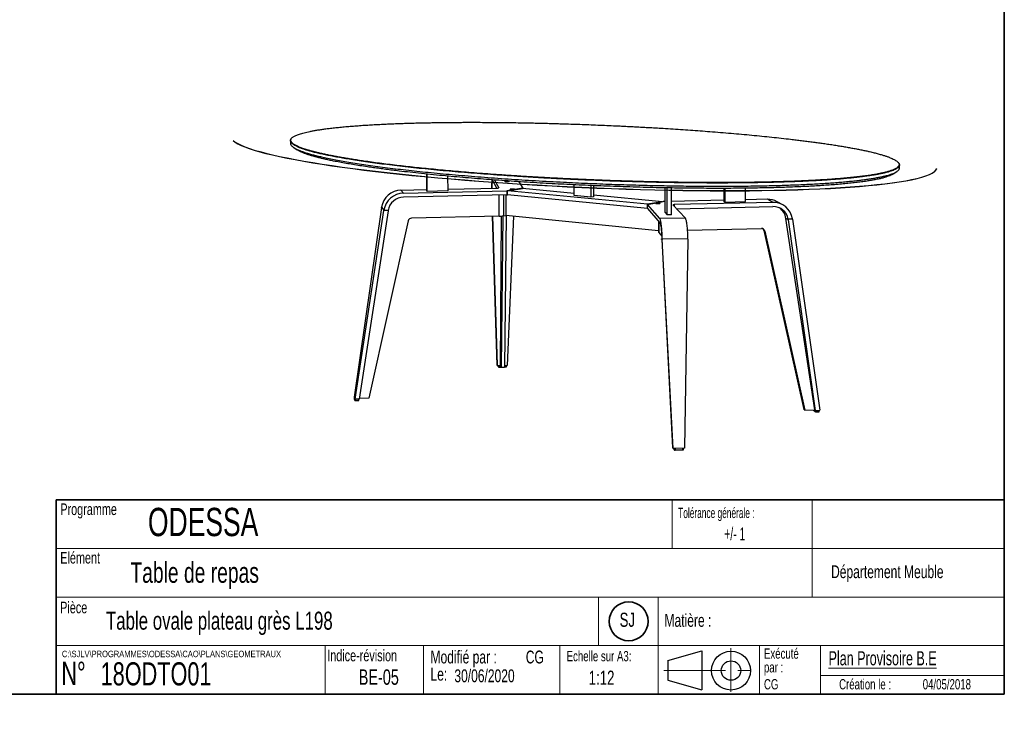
# Model space of a CAD drawing. Header units: millimetres. Extents: x 7 to 412, y 5 to 291.
# Tile 56 of 79: x 209 to 412, y 5 to 148. Entities that reach past the tile are written whole.
import ezdxf

# ---------------------------------------------------------------- set-up
doc = ezdxf.new("R2010")
doc.units = ezdxf.units.MM
doc.linetypes.add('CENTERX2', pattern=[20.32, 12.7, -2.54, 2.54, -2.54])
doc.styles.add('SLDTEXTSTYLE0', font='TXT', dxfattribs={"width": 0.7})
doc.styles.add('SLDTEXTSTYLE1', font='TXT', dxfattribs={"width": 0.663})
doc.styles.add('SLDTEXTSTYLE2', font='TXT', dxfattribs={"width": 0.605})

msp = doc.modelspace()

# ---------------------------------------------------------------- linework, layer by layer
at = {"color": 7, "linetype": 'Continuous', "lineweight": 35}
for p, q in [((411.51204, 9.4185), (411.51204, 291.4185)), ((216.51204, 49.4185), (411.51204, 49.4185)), ((216.51204, 49.4185), (216.51204, 9.4185)), ((6.51204, 9.4185), (411.51204, 9.4185))]:
    msp.add_line(p, q, dxfattribs=at)
at = {"color": 7, "linetype": 'Continuous', "lineweight": 25}
for p, q in [((265.00556, 123.91205), (264.93762, 123.84344)), ((264.70475, 123.3556), (264.70947, 123.01037)), ((264.70947, 123.01037), (264.70983, 122.98414)), ((264.70983, 122.98414), (264.71266, 122.77702)), ((265.37335, 121.92653), (266.07643, 121.45831)), ((389.66505, 118.88129), (389.59177, 118.95472)), ((389.93594, 117.70763), (389.93833, 117.93028)), ((389.93833, 117.93028), (389.93863, 117.95849)), ((389.93863, 117.95849), (389.94262, 118.32962)), ((292.7437, 113.02023), (292.7153, 116.47188)), ((292.83792, 112.91677), (292.80882, 116.46227)), ((297.01832, 116.04999), (297.04078, 113.00935)), ((388.66583, 116.49642), (389.4179, 116.99805)), ((297.03813, 113.3683), (307.21893, 113.59163)), ((307.11678, 113.58939), (306.27947, 115.19288)), ((306.67051, 115.25048), (307.52094, 113.63867)), ((307.52097, 113.63316), (307.52094, 113.63867)), ((308.83738, 114.94006), (308.74856, 115.10055)), ((308.8366, 115.09436), (308.83738, 114.94006)), ((308.83738, 114.94006), (309.66024, 114.9508)), ((312.49266, 113.54496), (309.16731, 113.02133)), ((309.33928, 113.03456), (312.43126, 113.52153)), ((309.65981, 115.03858), (309.66024, 114.9508)), ((311.692, 114.90221), (312.49266, 113.54496)), ((323.07952, 112.50908), (312.43126, 113.52153)), ((312.49279, 113.51568), (312.49266, 113.54496)), ((323.08058, 112.04572), (323.07547, 114.26377)), ((326.46587, 114.11059), (326.4698, 111.72157)), ((326.98987, 114.0891), (326.99338, 111.80828)), ((341.67203, 113.64016), (341.66543, 108.65622)), ((342.19407, 108.07093), (342.202, 113.6298)), ((343.08606, 108.08351), (343.09491, 113.61481)), ((353.84771, 113.5334), (353.83764, 110.81369)), ((354.02706, 113.53381), (354.01649, 110.70425)), ((358.27533, 110.80194), (358.28795, 113.56457)), ((287.42321, 113.15739), (292.74161, 113.27406)), ((287.42321, 113.15739), (287.93469, 112.55228)), ((287.93469, 112.55228), (309.16731, 113.02133)), ((309.17151, 112.18311), (287.94241, 111.70963)), ((292.7437, 113.02023), (292.83792, 112.91677)), ((297.04078, 113.00935), (292.83792, 112.91677)), ((307.6198, 107.82259), (307.59675, 112.14799)), ((308.49466, 112.16801), (308.51669, 107.89383)), ((308.98616, 112.17898), (309.00742, 107.97591)), ((309.16731, 113.02133), (309.17151, 112.18311)), ((309.17151, 112.18311), (309.34339, 112.21046)), ((338.16308, 110.26625), (309.33928, 113.03456)), ((309.34346, 112.19648), (309.33928, 113.03456)), ((338.10646, 109.40436), (309.34346, 112.19648)), ((310.21, 113.2787), (310.20883, 113.27638)), ((310.35504, 113.28831), (310.21, 113.2787)), ((310.21001, 113.27634), (310.21, 113.2787)), ((310.48828, 113.278), (310.35504, 113.28831)), ((310.3551, 113.27452), (310.35504, 113.28831)), ((326.4698, 111.72157), (323.08058, 112.04572)), ((326.99338, 111.80828), (326.4698, 111.72157)), ((341.18375, 110.7877), (326.99288, 112.13699)), ((283.43669, 109.611), (277.78401, 70.53633)), ((283.43669, 109.611), (283.44362, 109.6576)), ((283.44362, 109.6576), (283.9249, 109.02557)), ((338.10644, 109.37323), (338.10698, 110.24083)), ((338.10644, 109.37323), (340.67024, 106.42028)), ((338.10698, 110.24083), (341.35535, 110.80168)), ((340.67125, 107.31816), (338.10698, 110.24083)), ((338.16307, 110.25051), (338.16308, 110.26625)), ((341.18375, 110.7877), (338.16308, 110.26625)), ((340.22001, 110.42782), (340.1147, 110.41445)), ((340.22, 110.41151), (340.22001, 110.42782)), ((340.38221, 110.42205), (340.22001, 110.42782)), ((340.3822, 110.41301), (340.38221, 110.42205)), ((340.39974, 110.41362), (340.38221, 110.42205)), ((341.18373, 110.77205), (341.18375, 110.7877)), ((341.66828, 110.80883), (341.35535, 110.80168)), ((353.83865, 111.0868), (343.09047, 110.84131)), ((345.91847, 107.39273), (343.33825, 110.13838)), ((343.63153, 110.18964), (343.63092, 109.82695)), ((363.89858, 110.65596), (343.63153, 110.18964)), ((344.09584, 109.33222), (363.89368, 109.79214)), ((354.01649, 110.70425), (353.83764, 110.81369)), ((354.01649, 110.70425), (358.27533, 110.80194)), ((362.78447, 111.29111), (358.2771, 111.18817)), ((363.89858, 110.65596), (362.78447, 111.29111)), ((365.95252, 110.14345), (364.82319, 110.78217)), ((277.97644, 70.12758), (283.91792, 108.97862)), ((284.76269, 108.9134), (278.82851, 70.15544)), ((283.91792, 108.97862), (283.9249, 109.02557)), ((284.77687, 108.99835), (283.91792, 108.97862)), ((307.6198, 107.82259), (289.58824, 107.40067)), ((306.2194, 107.78982), (307.18129, 77.19681)), ((307.23297, 77.05246), (306.26718, 107.79094)), ((307.92783, 77.0653), (308.09263, 107.8454)), ((308.38311, 107.87432), (308.05529, 76.71519)), ((308.51669, 107.89383), (309.00742, 107.97591)), ((309.05976, 107.97056), (308.71893, 76.72748)), ((340.4212, 104.76199), (309.00742, 107.97591)), ((310.58586, 107.81442), (309.28405, 77.09036)), ((345.91847, 107.39273), (340.67125, 107.31816)), ((341.66543, 108.65622), (342.19407, 108.07093)), ((343.08606, 108.08351), (342.19407, 108.07093)), ((372.52878, 67.98586), (366.6063, 107.36282)), ((367.09514, 107.07828), (366.6063, 107.36282)), ((288.90941, 106.84345), (280.81681, 70.36124)), ((340.4233, 106.7047), (340.4209, 104.47707)), ((340.43314, 106.69338), (340.43071, 104.45379)), ((367.94245, 107.18511), (367.08163, 107.16452)), ((372.70501, 67.84166), (367.09514, 107.07828)), ((367.94245, 107.18511), (367.9353, 107.23279)), ((367.94245, 107.18511), (373.55355, 67.87058)), ((340.43071, 104.45379), (341.04783, 103.72443)), ((346.37259, 104.92347), (361.55195, 105.29342)), ((362.23772, 104.75514), (362.08002, 104.85266)), ((362.08002, 104.85266), (370.31437, 68.05326)), ((362.23772, 104.75514), (370.47966, 67.91609)), ((341.06559, 103.13547), (341.17352, 103.00709)), ((341.07051, 103.04236), (343.27247, 60.19178)), ((346.45114, 103.13658), (341.17264, 103.05833)), ((341.17352, 103.00709), (341.17264, 103.05833)), ((343.38364, 60.00163), (341.17352, 103.00709)), ((346.45203, 103.08539), (345.72621, 60.0509)), ((346.45203, 103.08539), (346.45114, 103.13658)), ((307.23297, 77.05246), (307.18129, 77.19681)), ((307.23297, 77.05246), (307.92783, 77.0653)), ((307.41879, 77.0559), (307.41955, 76.91632)), ((307.41906, 77.0559), (307.41982, 76.91481)), ((307.45361, 76.82075), (307.45234, 77.05652)), ((307.59312, 77.05912), (307.59452, 76.79936)), ((308.05529, 76.71519), (307.92783, 77.0653)), ((308.72277, 77.07999), (309.28405, 77.09036)), ((308.97725, 76.82497), (308.97592, 77.08467)), ((309.10094, 76.84966), (309.09973, 77.08696)), ((307.41955, 76.91632), (307.41982, 76.91481)), ((307.41982, 76.91481), (307.45361, 76.82075)), ((307.42359, 76.89349), (307.45738, 76.79942)), ((307.59134, 76.7449), (308.04144, 76.75324)), ((307.59452, 76.79936), (308.02177, 76.80728)), ((308.05529, 76.71519), (308.71893, 76.72748)), ((308.71935, 76.7658), (308.97394, 76.77051)), ((308.71994, 76.8202), (308.97725, 76.82497)), ((277.78401, 70.53633), (277.97644, 70.12758)), ((277.8212, 70.45733), (277.82407, 70.20212)), ((277.82174, 70.45619), (277.82462, 70.19983)), ((277.82407, 70.20212), (277.82462, 70.19983)), ((277.82462, 70.19983), (277.95436, 69.92367)), ((277.83097, 70.17202), (277.96073, 69.8958)), ((277.95436, 69.92367), (277.95148, 70.1806)), ((278.82851, 70.15544), (277.97644, 70.12758)), ((278.10275, 69.8447), (278.65649, 69.86284)), ((278.10446, 70.13177), (278.10703, 69.90177)), ((278.10703, 69.90177), (278.66084, 69.91991)), ((278.66084, 69.91991), (278.65829, 70.14987)), ((278.78896, 69.94865), (278.78669, 70.15407)), ((280.81681, 70.36124), (278.85018, 70.29701)), ((370.47966, 67.91609), (370.31437, 68.05326)), ((370.47966, 67.91609), (372.52878, 67.98586)), ((372.28, 67.97739), (372.27956, 67.91773)), ((372.284, 67.97752), (372.28351, 67.91117)), ((372.28351, 67.91117), (372.63353, 67.62414)), ((372.30792, 67.85826), (372.65798, 67.57112)), ((372.70501, 67.84166), (372.52878, 67.98586)), ((372.63353, 67.62414), (372.63557, 67.89848)), ((372.70501, 67.84166), (373.55355, 67.87058)), ((372.79281, 67.54338), (373.34431, 67.56222)), ((372.80859, 67.84519), (372.80677, 67.60138)), ((372.80677, 67.60138), (373.35833, 67.62021)), ((373.35833, 67.62021), (373.36018, 67.86399)), ((373.46821, 67.64586), (373.4699, 67.86773)), ((343.27247, 60.19178), (343.38364, 60.00163)), ((345.72621, 60.0509), (343.38364, 60.00163)), ((343.55098, 60.00515), (343.55074, 59.86925)), ((343.55074, 59.86925), (343.55185, 59.86544)), ((343.55209, 60.00518), (343.55185, 59.86544)), ((343.55185, 59.86544), (343.62438, 59.74154)), ((343.56179, 59.82853), (343.63432, 59.70459)), ((343.62438, 59.74154), (343.62484, 60.00671)), ((343.7865, 59.65267), (345.36555, 59.68596)), ((343.79444, 60.01027), (343.79392, 59.71332)), ((343.79392, 59.71332), (345.37314, 59.7466)), ((345.37314, 59.7466), (345.37375, 60.04348)), ((345.50657, 59.77725), (345.50713, 60.04629)), ((342.33221, 16.33772), (349.33221, 18.33772)), ((349.33221, 18.33772), (349.33221, 10.33772)), ((342.33221, 16.33772), (342.33221, 12.33772)), ((342.33221, 12.33772), (349.33221, 10.33772))]:
    msp.add_line(p, q, dxfattribs=at)
at = {"color": 7, "linetype": 'Continuous', "lineweight": 18}
for p, q in [((343.18964, 49.4185), (343.18964, 39.4185)), ((371.99331, 49.4185), (371.99331, 39.4185)), ((216.51204, 39.4185), (411.51204, 39.4185)), ((371.99331, 39.4185), (371.99331, 29.4185)), ((216.51204, 29.4185), (411.51204, 29.4185)), ((328.06862, 29.4185), (328.06862, 19.4185)), ((340.30289, 29.4185), (340.30289, 9.4185)), ((216.51204, 19.4185), (411.51204, 19.4185)), ((271.85591, 19.4185), (271.85591, 9.4185)), ((292.06989, 19.4185), (292.06989, 9.4185)), ((320.06989, 19.4185), (320.06989, 9.4185)), ((361.16799, 19.4185), (361.16799, 9.4185)), ((373.72859, 19.4185), (373.72859, 9.4185)), ((373.72859, 13.25388), (411.51204, 13.25388))]:
    msp.add_line(p, q, dxfattribs=at)
at = {"color": 7, "linetype": 'CENTERX2', "lineweight": 18}
for p, q in [((355.30025, 18.88787), (355.30025, 9.88787)), ((341.4584, 14.28424), (360.61632, 14.28424))]:
    msp.add_line(p, q, dxfattribs=at)
at = {"color": 7, "linetype": 'Continuous', "lineweight": 25, "flags": 128}
for points in [[(306.27947, 115.19288), (306.26149, 115.21425), (306.24383, 115.20899), (306.22663, 115.17721), (306.21005, 115.1192), (306.19422, 115.03549), (306.17928, 114.92682), (306.16535, 114.79416), (306.15256, 114.63865), (306.141, 114.46164), (306.13077, 114.26465), (306.12196, 114.04936), (306.11465, 113.81762), (306.10889, 113.57138), (306.10881, 113.56728)], [(310.2816, 113.3864), (310.17921, 113.38262), (310.08573, 113.37604), (310.00619, 113.36704), (309.94487, 113.35608), (309.90508, 113.34376), (309.88898, 113.33074), (309.89745, 113.31773), (309.93004, 113.30542), (309.985, 113.29449), (310.05938, 113.28551), (310.14916, 113.27898), (310.24951, 113.27525), (310.355, 113.27452), (310.45993, 113.27683), (310.55863, 113.28206), (310.64578, 113.28992), (310.71667, 113.29999), (310.76749, 113.31172), (310.79549, 113.32448), (310.79919, 113.33759), (310.77838, 113.35033), (310.73422, 113.36201), (310.66907, 113.37202), (310.58647, 113.37981), (310.49085, 113.38496), (310.38737, 113.3872), (310.2816, 113.3864)], [(340.35075, 110.41214), (340.45563, 110.41621), (340.55012, 110.42328), (340.62914, 110.43297), (340.68841, 110.44476), (340.72475, 110.458), (340.73621, 110.47198), (340.72219, 110.48596), (340.68344, 110.49917), (340.62208, 110.5109), (340.54141, 110.52053), (340.44578, 110.52753), (340.34034, 110.53153), (340.23077, 110.53232), (340.12296, 110.52985), (340.0227, 110.52426), (339.9354, 110.51584), (339.86576, 110.50505), (339.81753, 110.49247), (339.79332, 110.47877), (339.79446, 110.4647), (339.82088, 110.45101), (339.87118, 110.43843), (339.94265, 110.42766), (340.03145, 110.41927), (340.13277, 110.41371), (340.24116, 110.41129), (340.35075, 110.41214)], [(343.33825, 110.13838), (343.33642, 110.14718), (343.34738, 110.15586), (343.37073, 110.16409), (343.40567, 110.17159), (343.45095, 110.1781), (343.50499, 110.1834), (343.5659, 110.18729), (343.63153, 110.18964)], [(346.45114, 103.13658), (346.44346, 103.48169), (346.43246, 103.82414), (346.41822, 104.16177), (346.40083, 104.49246), (346.38038, 104.81413), (346.35703, 105.12478), (346.33091, 105.42245), (346.30219, 105.7053), (346.27105, 105.97156), (346.2377, 106.21959), (346.20234, 106.44785), (346.16519, 106.65495), (346.12649, 106.83962), (346.08648, 107.00074), (346.04542, 107.13734), (346.00355, 107.24862), (345.96115, 107.33391), (345.91847, 107.39273)], [(340.67024, 106.42028), (340.70749, 106.36265), (340.74443, 106.27602), (340.78074, 106.16109), (340.81609, 106.01883), (340.8502, 105.8504), (340.88276, 105.65724), (340.91349, 105.44097), (340.94212, 105.20345), (340.9684, 104.9467), (340.99211, 104.67293), (341.01303, 104.3845), (341.03098, 104.08389), (341.0458, 103.77372), (341.05737, 103.45666), (341.06559, 103.13547)], [(341.17264, 103.05833), (341.16516, 103.4037), (341.15459, 103.74642), (341.14098, 104.08431), (341.12444, 104.41526), (341.10506, 104.7372), (341.08297, 105.0481), (341.0583, 105.34602), (341.03122, 105.62911), (341.0019, 105.8956), (340.97052, 106.14384), (340.93728, 106.37231), (340.90239, 106.5796), (340.86608, 106.76444), (340.82856, 106.92572), (340.79008, 107.06246), (340.75087, 107.17386), (340.71118, 107.25926), (340.67125, 107.31816)], [(340.43071, 104.45379), (340.42125, 104.47259), (340.4209, 104.47707)], [(307.41982, 76.91481), (307.42116, 76.9021), (307.42359, 76.89349)], [(307.45361, 76.82075), (307.45495, 76.80804), (307.45765, 76.79869)], [(372.27956, 67.91773), (372.27967, 67.9166), (372.28351, 67.91117)], [(373.35833, 67.62021), (373.38492, 67.62167), (373.40919, 67.62413), (373.43021, 67.6275), (373.44717, 67.63164), (373.45941, 67.63641), (373.46648, 67.64161), (373.46821, 67.64586)]]:
    msp.add_lwpolyline(points, dxfattribs=at)
at = {"color": 7, "linetype": 'Continuous', "lineweight": 35}
msp.add_circle((334.24527, 24.4185), 4, dxfattribs=at)
at = {"color": 7, "linetype": 'Continuous', "lineweight": 25}
for radius in [4, 2]:
    msp.add_circle((355.30025, 14.28424), radius, dxfattribs=at)
for centre, radius, start, end in [((335.86768, 113.38508), 29.81405, 176.3176364, 179.6521609), ((307.29182, 114.11663), 0.53004, 262.095353, 295.6111498), ((287.51568, 109.03977), 4.11866, 91.2864716, 171.3726071), ((288.02872, 108.4025), 4.15085, 91.2981159, 171.3668628), ((288.01793, 108.41787), 3.29263, 91.3141869, 169.8458386), ((340.25863, 109.47686), 0.95819, 78.383594, 98.1940049), ((362.88015, 107.33655), 3.95572, 60.5807214, 91.3859813), ((363.96769, 106.63424), 3.15877, 9.6643003, 91.3425514), ((363.99052, 106.67268), 3.98434, 8.0812803, 91.3222566), ((363.46063, 106.90512), 3.17879, 8.2785773, 54.8526098), ((289.6057, 106.6873), 0.71358, 91.4023268, 167.3599936), ((307.53339, 114.59211), 6.77007, 270.7313192, 278.351331), ((361.56957, 104.60989), 0.68376, 12.264723, 91.4766976), ((361.40553, 104.7037), 0.69074, 12.4536161, 47.1600637), ((307.5595, 77.04356), 0.2467, 244.5803132, 278.1600668), ((307.41747, 76.78236), 0.17786, 347.84291, 5.4864706), ((308.80591, 76.80805), 0.17217, 347.4086134, 5.6399607), ((309.00589, 77.00361), 0.18092, 260.8890325, 301.6890379), ((277.89169, 70.20053), 0.06708, 180.5913558, 205.1455887), ((278.06684, 70.1647), 0.26598, 244.9828813, 278.6917937), ((278.02158, 69.92436), 0.06722, 180.5894931, 205.2425472), ((277.97026, 69.88335), 0.13801, 343.7352276, 7.6713089), ((278.52535, 69.90152), 0.13673, 343.566145, 7.7292828), ((278.68879, 70.09526), 0.17756, 260.9414379, 304.3409959), ((372.35083, 67.91013), 0.06733, 179.1206679, 230.3976614), ((372.70099, 67.6231), 0.06747, 179.1147836, 230.4324069), ((372.76797, 67.97662), 0.37725, 249.1228698, 275.9035969), ((372.72841, 67.58957), 0.07925, 324.3519122, 8.5675108), ((373.28018, 67.60842), 0.07904, 324.2352691, 8.5804082), ((343.6246, 59.86523), 0.07274, 179.8303113, 210.29937), ((343.75521, 60.00417), 0.29342, 243.5195368, 277.5808398), ((343.69718, 59.74132), 0.0728, 179.8287139, 210.7309322), ((343.65228, 59.69987), 0.14228, 340.6251327, 5.4240746), ((345.23416, 59.7332), 0.13963, 340.2249722, 5.5069677), ((345.40563, 59.91091), 0.16749, 258.8152201, 307.0604235)]:
    msp.add_arc(centre, radius, start, end, dxfattribs=at)
for centre, major_axis, ratio, start_param, end_param in [((325.02822, 121.00897), (72.61808, -3.25702), 0.100203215, 3.261582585, 5.906865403), ((325.02817, 121.03599), (72.61808, -3.25702), 0.100203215, 3.261711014, 5.907145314), ((325.02822, 121.00897), (72.61808, -3.25702), 0.100203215, 5.906865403, 6.25747981), ((325.02817, 121.03599), (72.61808, -3.25702), 0.100203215, 5.907145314, 6.257664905), ((287.96984, 108.48473), (2.63354, 2.78713), 0.974536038, 2.156434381, 2.182813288), ((363.87023, 106.48633), (2.63354, 2.78713), 0.974536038, 5.638652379, 5.665457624), ((340.68836, 102.98165), (-0.18412, 3.83121), 0.08655584, 4.721906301, 4.742916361)]:
    msp.add_ellipse(centre, major_axis=major_axis, ratio=ratio, start_param=start_param, end_param=end_param, dxfattribs=at)
for points, knots in [([(385.03916, 116.41858), (385.33865, 116.47369), (385.93669, 116.58372), (386.72443, 116.75667), (387.42847, 116.93445), (387.96434, 117.09422), (388.36903, 117.23358), (388.67181, 117.35149), (388.94047, 117.47117), (389.17513, 117.59262), (389.39034, 117.72463), (389.57688, 117.86743), (389.72476, 118.02114), (389.82268, 118.17684), (389.87051, 118.33317), (389.87013, 118.47105), (389.84079, 118.58998), (389.79691, 118.69088), (389.734, 118.79231), (389.65214, 118.89425), (389.55141, 118.99671), (389.3997, 119.12741), (389.176, 119.28646), (388.85481, 119.4737), (388.47731, 119.66068), (388.11672, 119.81652), (387.80085, 119.94133), (387.54661, 120.03629), (387.27829, 120.13133), (386.99595, 120.22645), (386.69966, 120.32165), (386.24575, 120.46105), (385.60581, 120.64403), (384.74255, 120.86926), (383.99962, 121.0475), (383.41623, 121.18012), (383.01868, 121.26787), (382.61022, 121.3555), (382.19089, 121.443), (381.76075, 121.53037), (381.16677, 121.64789), (380.39491, 121.7948), (379.42753, 121.96996), (378.42103, 122.14368), (377.37568, 122.31595), (376.29174, 122.4868), (375.18701, 122.6536), (374.10155, 122.81097), (373.04192, 122.95902), (371.99517, 123.10031), (370.92475, 123.23999), (369.83077, 123.37807), (368.71332, 123.51457), (367.32577, 123.67868), (365.65326, 123.86834), (363.67837, 124.08095), (361.65337, 124.28802), (359.58573, 124.48892), (357.48075, 124.68337), (355.34309, 124.87106), (353.16982, 125.05234), (351.04277, 125.2208), (348.97017, 125.37702), (346.95934, 125.52152), (344.93086, 125.66032), (342.87996, 125.79379), (341.10854, 125.90325), (339.62687, 125.99106), (338.44732, 126.05882), (337.2654, 126.12458), (336.08101, 126.18836), (334.89406, 126.25017), (333.70446, 126.31003), (332.29718, 126.37837), (330.67224, 126.4537), (328.82881, 126.53421), (326.98781, 126.60967), (325.14885, 126.68013), (323.29304, 126.74627), (321.61847, 126.80141), (320.12836, 126.84701), (318.84405, 126.88387), (317.5649, 126.91812), (316.29073, 126.94979), (315.02138, 126.97887), (313.75671, 127.00538), (312.26603, 127.0337), (310.55243, 127.06193), (308.60882, 127.08782), (306.65415, 127.10754), (304.69077, 127.1207), (302.71404, 127.12696), (301.0081, 127.12609), (299.56954, 127.12093), (298.41079, 127.11405), (297.25399, 127.1044), (296.09148, 127.09183), (294.92445, 127.07616), (293.76432, 127.05745), (292.61974, 127.0358), (291.41426, 127.00955), (290.15163, 126.97796), (288.83624, 126.94018), (287.54694, 126.89817), (286.26469, 126.85123), (284.99171, 126.79915), (283.73054, 126.7417), (282.50149, 126.67968), (281.22957, 126.60893), (279.92272, 126.52836), (278.59091, 126.43681), (277.30645, 126.33861), (276.06732, 126.23345), (274.87677, 126.12128), (273.74164, 126.00247), (272.70875, 125.8823), (271.77167, 125.76176), (270.92394, 125.64167), (270.12707, 125.51702), (269.38983, 125.38925), (268.71108, 125.25866), (268.08996, 125.12552), (267.51977, 124.98846), (267.00703, 124.84913), (266.55024, 124.70783), (266.14831, 124.56481), (265.7967, 124.41856), (265.50138, 124.27182), (265.25923, 124.12489), (265.06755, 123.97803), (264.92246, 123.82862), (264.82124, 123.67202), (264.76942, 123.50817), (264.77286, 123.33703), (264.83289, 123.16478), (264.94697, 122.99315), (265.11203, 122.82237), (265.32781, 122.65112), (265.58069, 122.48786), (265.86118, 122.33282), (266.16087, 122.18622), (266.49718, 122.03855), (266.86565, 121.89167), (267.26473, 121.7457), (267.693, 121.60076), (268.1553, 121.45514), (268.68722, 121.29843), (269.29651, 121.13083), (269.99152, 120.95263), (270.7352, 120.7741), (271.52789, 120.59526), (272.36995, 120.4161), (273.24911, 120.23916), (274.18788, 120.05977), (275.18746, 119.87826), (276.26366, 119.69259), (277.39046, 119.50756), (278.56817, 119.32319), (279.89381, 119.12502), (281.37836, 118.91398), (283.0338, 118.69112), (284.75937, 118.47088), (286.54689, 118.25437), (288.37403, 118.04403), (290.23443, 117.8402), (292.13138, 117.64224), (294.08297, 117.44825), (296.09918, 117.25736), (298.17689, 117.07007), (300.31316, 116.88696), (302.49367, 116.70939), (304.72748, 116.53673), (306.75372, 116.38827), (308.55503, 116.26222), (310.10707, 116.15763), (311.67225, 116.05615), (313.25041, 115.95781), (314.8414, 115.86263), (316.60801, 115.76128), (318.55176, 115.65521), (320.67454, 115.54607), (322.80656, 115.44317), (324.94734, 115.34655), (327.12011, 115.25527), (329.09118, 115.17868), (330.85375, 115.115), (332.37805, 115.06332), (333.89968, 115.01513), (335.41842, 114.97046), (336.93406, 114.9293), (338.44638, 114.89168), (340.05474, 114.85535), (341.75673, 114.82123), (343.54972, 114.79038), (345.33984, 114.76473), (347.13538, 114.74431), (348.93383, 114.72935), (350.72231, 114.72012), (352.51658, 114.71667), (354.31397, 114.7193), (356.11159, 114.72837), (357.89689, 114.74398), (359.68423, 114.76653), (361.46969, 114.79647), (363.23229, 114.83379), (364.90588, 114.87692), (366.49122, 114.92511), (367.98949, 114.9776), (369.44741, 115.03582), (370.89115, 115.10093), (372.3165, 115.1732), (373.71874, 115.25296), (375.06927, 115.33873), (376.44683, 115.43605), (377.83926, 115.54615), (379.23191, 115.67035), (380.5503, 115.80287), (381.79799, 115.94414), (382.96849, 116.09433), (384.06089, 116.25196), (384.71365, 116.36314), (385.03916, 116.41858)], [0, 0, 0, 0, 0.004357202, 0.008719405, 0.013100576, 0.017482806, 0.020226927, 0.022984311, 0.025758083, 0.028551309, 0.031366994, 0.034814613, 0.038293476, 0.041808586, 0.045364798, 0.048876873, 0.0511464, 0.053431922, 0.055734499, 0.058055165, 0.060394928, 0.062754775, 0.067046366, 0.071396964, 0.07581175, 0.080210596, 0.082479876, 0.084764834, 0.087066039, 0.089384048, 0.091719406, 0.094072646, 0.099721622, 0.105449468, 0.111262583, 0.113571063, 0.115894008, 0.118231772, 0.1205847, 0.122953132, 0.125337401, 0.130224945, 0.135156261, 0.140133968, 0.145160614, 0.150238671, 0.155370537, 0.160317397, 0.164806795, 0.169321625, 0.173863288, 0.178433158, 0.183032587, 0.187662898, 0.195337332, 0.203052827, 0.210815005, 0.218629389, 0.226417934, 0.234216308, 0.24202972, 0.249863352, 0.256846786, 0.263813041, 0.270765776, 0.277708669, 0.284690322, 0.288616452, 0.292529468, 0.296430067, 0.300318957, 0.304196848, 0.30806446, 0.311922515, 0.317860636, 0.323747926, 0.329587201, 0.335381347, 0.341133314, 0.347019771, 0.351011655, 0.354970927, 0.358898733, 0.362796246, 0.366664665, 0.370505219, 0.374319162, 0.380202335, 0.386002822, 0.391815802, 0.397726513, 0.403541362, 0.409421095, 0.412886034, 0.416313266, 0.419704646, 0.423152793, 0.426635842, 0.430077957, 0.433481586, 0.436849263, 0.440866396, 0.444826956, 0.448735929, 0.452598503, 0.456592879, 0.460535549, 0.46443319, 0.468292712, 0.472844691, 0.477344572, 0.481805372, 0.486282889, 0.490773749, 0.495244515, 0.4997102, 0.503656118, 0.507602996, 0.511561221, 0.515541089, 0.519415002, 0.523312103, 0.527241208, 0.531210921, 0.535085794, 0.538997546, 0.542953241, 0.546959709, 0.550798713, 0.554681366, 0.558612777, 0.562597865, 0.567004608, 0.571474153, 0.576012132, 0.580501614, 0.584930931, 0.589421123, 0.593976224, 0.597816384, 0.601697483, 0.605621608, 0.609590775, 0.613457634, 0.617360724, 0.621301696, 0.625282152, 0.630151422, 0.635064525, 0.640024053, 0.645032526, 0.650092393, 0.655206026, 0.660159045, 0.665566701, 0.671013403, 0.676501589, 0.68203364, 0.687611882, 0.694552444, 0.701527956, 0.708542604, 0.715600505, 0.722604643, 0.729413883, 0.7362325, 0.743063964, 0.749911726, 0.756880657, 0.763832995, 0.77077238, 0.77770247, 0.784713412, 0.789334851, 0.793937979, 0.798523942, 0.803093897, 0.807649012, 0.812190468, 0.81810211, 0.823963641, 0.829777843, 0.835547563, 0.841275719, 0.847155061, 0.851148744, 0.855110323, 0.859040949, 0.862941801, 0.866814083, 0.870659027, 0.874477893, 0.87902779, 0.883526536, 0.887976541, 0.892457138, 0.89695826, 0.901401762, 0.905790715, 0.910330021, 0.914804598, 0.919218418, 0.923704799, 0.928252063, 0.932730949, 0.937147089, 0.941137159, 0.945071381, 0.948954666, 0.952792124, 0.956803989, 0.960761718, 0.964672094, 0.968542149, 0.973086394, 0.977576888, 0.982026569, 0.986508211, 0.991019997, 0.995512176, 1, 1, 1, 1]), ([(385.1035, 116.33693), (384.81527, 116.28757), (384.23724, 116.18858), (383.28082, 116.04725), (382.25862, 115.91118), (381.16531, 115.78111), (380.00373, 115.65711), (378.77466, 115.53939), (377.47958, 115.42815), (376.11995, 115.32355), (374.69736, 115.22578), (373.21352, 115.13497), (371.67026, 115.05128), (370.06949, 114.97484), (368.41325, 114.90578), (366.70365, 114.84421), (364.94294, 114.79022), (363.13342, 114.74391), (361.2775, 114.70534), (359.24782, 114.67249), (357.0396, 114.64743), (354.65026, 114.63232), (352.21071, 114.62862), (349.7258, 114.63634), (347.25796, 114.65502), (344.81344, 114.68375), (342.39774, 114.72164), (339.95954, 114.76928), (337.50305, 114.82656), (335.03253, 114.89335), (332.40195, 114.97414), (329.61728, 115.07073), (326.68675, 115.18485), (323.76238, 115.31116), (320.83312, 115.45015), (317.90639, 115.60165), (314.9897, 115.76546), (312.10714, 115.94023), (309.26528, 116.12546), (306.48724, 116.31946), (303.77793, 116.52153), (301.14188, 116.73094), (298.56822, 116.94837), (296.04694, 117.17463), (293.58445, 117.4093), (291.18707, 117.65194), (288.87415, 117.90054), (286.64994, 118.15448), (284.53093, 118.41165), (282.5189, 118.67132), (280.61519, 118.93281), (278.81041, 119.19714), (277.19164, 119.45051), (275.74527, 119.69186), (274.45745, 119.92033), (273.24676, 120.14936), (272.11416, 120.37861), (271.06049, 120.60778), (270.10458, 120.83228), (269.24223, 121.05177), (268.469, 121.26593), (267.76771, 121.47895), (267.13856, 121.69059), (266.557, 121.90992), (266.03407, 122.13664), (265.58187, 122.37037), (265.22256, 122.60108), (264.95579, 122.82847), (264.79035, 123.04018), (264.70982, 123.23624), (264.69639, 123.41686), (264.74957, 123.59446), (264.83138, 123.73631), (264.91939, 123.81891), (264.94554, 123.84345)], [0, 0, 0, 0, 0.008976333, 0.017967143, 0.026986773, 0.036049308, 0.045168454, 0.05435742, 0.063628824, 0.072994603, 0.082465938, 0.092053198, 0.101765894, 0.111612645, 0.121601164, 0.131738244, 0.142029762, 0.152480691, 0.16309511, 0.173876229, 0.1870366, 0.200442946, 0.214096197, 0.227995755, 0.242139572, 0.255557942, 0.269182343, 0.283008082, 0.297029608, 0.311240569, 0.325633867, 0.342820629, 0.360235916, 0.377864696, 0.395690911, 0.41402651, 0.432530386, 0.451182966, 0.469964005, 0.488852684, 0.507488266, 0.526186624, 0.544926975, 0.563688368, 0.582790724, 0.601870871, 0.620906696, 0.639876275, 0.658757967, 0.677196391, 0.695509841, 0.713679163, 0.731685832, 0.746823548, 0.761820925, 0.776668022, 0.791355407, 0.805874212, 0.82021618, 0.833569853, 0.846753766, 0.859762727, 0.872592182, 0.885238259, 0.899382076, 0.913281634, 0.926934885, 0.940341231, 0.953501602, 0.964282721, 0.97489714, 0.985348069, 0.995639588, 1, 1, 1, 1]), ([(264.71974, 122.77712), (264.72011, 122.73735), (264.72106, 122.63572), (264.80033, 122.45903), (264.96312, 122.24554), (265.23066, 122.01628), (265.58975, 121.78366), (266.04198, 121.54799), (266.57481, 121.31505), (267.18156, 121.08519), (267.85581, 120.85871), (268.61116, 120.6307), (269.44738, 120.40146), (270.36412, 120.17128), (271.42156, 119.92642), (272.63542, 119.66745), (274.02129, 119.39513), (275.51475, 119.12343), (277.12391, 118.85122), (278.84878, 118.57914), (280.68895, 118.30784), (282.63156, 118.03952), (284.67357, 117.77479), (286.79876, 117.51583), (289.00172, 117.26313), (291.2769, 117.01717), (293.63338, 116.77703), (296.08165, 116.54185), (298.61853, 116.31238), (301.24044, 116.08936), (303.92682, 115.87473), (306.67197, 115.66908), (309.4534, 115.47411), (312.26392, 115.29017), (315.09634, 115.11754), (317.96142, 114.95558), (320.70855, 114.81226), (323.32636, 114.68614), (325.80554, 114.57572), (328.29065, 114.47408), (330.77749, 114.38142), (333.26185, 114.29792), (335.69313, 114.22515), (338.06702, 114.16268), (340.37974, 114.11002), (342.67555, 114.06603), (344.95093, 114.03077), (347.30233, 114.00315), (349.72392, 113.98463), (352.20851, 113.97681), (354.64774, 113.98049), (357.03678, 113.99569), (359.24472, 114.02092), (361.27415, 114.05401), (363.12983, 114.09286), (364.93912, 114.13953), (366.69962, 114.19393), (368.40899, 114.25598), (370.06503, 114.32559), (371.6656, 114.40263), (373.20868, 114.48698), (374.69233, 114.57851), (376.11474, 114.67707), (377.47421, 114.7825), (378.76914, 114.89464), (379.99806, 115.0133), (381.15951, 115.13831), (382.25268, 115.26943), (383.27477, 115.4066), (384.23109, 115.54908), (384.80905, 115.64887), (385.09725, 115.69863)], [0, 0, 0, 0, 0.0071567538, 0.0182571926, 0.0318073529, 0.0456107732, 0.0596684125, 0.0739796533, 0.0885423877, 0.1023581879, 0.1163861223, 0.1306213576, 0.1450581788, 0.1596900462, 0.174509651, 0.1922054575, 0.2101365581, 0.2282874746, 0.2466416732, 0.2655203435, 0.2845722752, 0.3037773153, 0.3231146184, 0.3425627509, 0.361750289, 0.3810024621, 0.4002978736, 0.4196149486, 0.4392830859, 0.4589283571, 0.4785279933, 0.4980594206, 0.5175003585, 0.5364848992, 0.5553407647, 0.5740482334, 0.5925882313, 0.6081743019, 0.6236158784, 0.638902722, 0.6540251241, 0.6689739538, 0.6837407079, 0.6974898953, 0.7110642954, 0.7244585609, 0.7376680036, 0.7506886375, 0.7652513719, 0.7795626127, 0.793620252, 0.8074236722, 0.8209738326, 0.8320742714, 0.8430030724, 0.8537635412, 0.8643598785, 0.8747972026, 0.8850815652, 0.8952199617, 0.9052203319, 0.9150915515, 0.9248434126, 0.9344865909, 0.9440325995, 0.9534937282, 0.9628829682, 0.9722139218, 0.9815006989, 0.9907578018, 1, 1, 1, 1]), ([(384.44201, 115.22111), (384.12235, 115.16592), (383.4813, 115.05522), (382.40954, 114.89851), (381.25822, 114.74879), (380.02146, 114.60698), (378.70958, 114.47378), (377.32792, 114.34951), (375.89223, 114.2351), (374.40165, 114.12992), (372.86573, 114.03413), (371.28085, 113.94713), (369.65398, 113.86892), (367.99434, 113.79958), (366.30558, 113.7388), (364.53521, 113.6846), (362.67538, 113.63748), (360.7309, 113.59828), (358.7679, 113.56825), (356.78944, 113.54701), (354.79912, 113.53424), (352.80177, 113.52965), (350.73726, 113.53297), (348.61197, 113.54472), (346.4282, 113.56535), (344.25437, 113.59404), (342.08847, 113.63044), (339.73527, 113.67823), (337.19982, 113.73953), (334.49109, 113.81636), (331.80843, 113.90341), (329.16375, 113.99977), (326.57576, 114.10415), (324.03976, 114.21606), (321.55818, 114.33484), (319.10968, 114.46109), (316.5973, 114.59995), (314.01422, 114.75293), (311.37829, 114.92025), (308.78703, 115.09587), (306.24744, 115.27914), (303.75582, 115.47014), (301.31639, 115.66845), (298.93108, 115.87379), (296.51616, 116.09375), (294.08427, 116.32867), (291.64944, 116.57881), (289.30007, 116.83546), (287.31694, 117.06593), (285.6694, 117.26743), (284.32726, 117.43828), (283.02033, 117.61154), (281.75008, 117.7871), (280.40152, 117.98157), (278.99166, 118.19525), (277.53175, 118.42978), (276.13749, 118.66782), (274.80871, 118.9098), (273.64186, 119.13739), (272.62405, 119.34933), (271.7399, 119.54504), (270.90516, 119.74229), (270.12158, 119.94095), (269.37465, 120.14531), (268.6696, 120.35562), (268.01229, 120.57212), (267.42095, 120.79034), (266.89432, 121.01079), (266.44698, 121.23331), (266.17929, 121.38269), (266.07692, 121.45803), (266.07655, 121.45831)], [0, 0, 0, 0, 0.010878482, 0.021769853, 0.032670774, 0.043629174, 0.054661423, 0.06561002, 0.076615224, 0.087474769, 0.098423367, 0.10935256, 0.12033206, 0.131362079, 0.142284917, 0.153281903, 0.165422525, 0.177633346, 0.189867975, 0.202070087, 0.214359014, 0.226669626, 0.238916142, 0.252410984, 0.265857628, 0.27925413, 0.292685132, 0.306146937, 0.323250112, 0.340406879, 0.357577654, 0.374695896, 0.391686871, 0.408361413, 0.425095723, 0.441673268, 0.458387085, 0.477206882, 0.496159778, 0.515045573, 0.534025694, 0.553027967, 0.572087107, 0.591191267, 0.610314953, 0.631615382, 0.65289307, 0.674112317, 0.695319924, 0.708643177, 0.721921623, 0.735297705, 0.748634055, 0.761906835, 0.779039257, 0.796030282, 0.813141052, 0.830300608, 0.847429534, 0.860841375, 0.874228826, 0.88762595, 0.900991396, 0.91432051, 0.928536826, 0.942756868, 0.956983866, 0.971227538, 0.985617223, 0.999947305, 1, 1, 1, 1]), ([(385.09725, 115.69863), (385.37178, 115.74946), (385.92023, 115.85099), (386.65168, 116.00996), (387.31458, 116.17332), (387.90224, 116.34137), (388.41609, 116.5137), (388.8555, 116.69011), (389.22066, 116.87034), (389.51125, 117.05414), (389.72885, 117.24123), (389.86848, 117.43142), (389.93474, 117.58718), (389.92883, 117.67969), (389.92704, 117.70772)], [0, 0, 0, 0, 0.084683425, 0.169503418, 0.254595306, 0.34009197, 0.426122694, 0.512812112, 0.600279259, 0.688636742, 0.777990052, 0.868437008, 0.96006733, 1, 1, 1, 1]), ([(389.65887, 118.88126), (389.67641, 118.86558), (389.76759, 118.78408), (389.86472, 118.63705), (389.94479, 118.44091), (389.94706, 118.24701), (389.87785, 118.05563), (389.73484, 117.86703), (389.51812, 117.68145), (389.22728, 117.49915), (388.86215, 117.32038), (388.42268, 117.1454), (387.90879, 116.97447), (387.32107, 116.80779), (386.6581, 116.64575), (385.92657, 116.48806), (385.37807, 116.38735), (385.1035, 116.33693)], [0, 0, 0, 0, 0.018027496, 0.093588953, 0.16804304, 0.241440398, 0.313838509, 0.385301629, 0.455900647, 0.525712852, 0.594821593, 0.663315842, 0.731289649, 0.798841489, 0.866073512, 0.933090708, 1, 1, 1, 1]), ([(388.65982, 116.49662), (388.57296, 116.44117), (388.38287, 116.31982), (387.97995, 116.13558), (387.46988, 115.94376), (386.86091, 115.75527), (386.15362, 115.57123), (385.35633, 115.39201), (384.74706, 115.27813), (384.44201, 115.22111)], [0, 0, 0, 0, 0.123103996, 0.268790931, 0.414695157, 0.560891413, 0.707563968, 0.853904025, 1, 1, 1, 1]), ([(307.45738, 76.79942), (307.46156, 76.79102), (307.4684, 76.77727), (307.48455, 76.76407), (307.49997, 76.75597), (307.52141, 76.74942), (307.54951, 76.74561), (307.57708, 76.74469), (307.58984, 76.74488), (307.59134, 76.7449)], [0, 0, 0, 0, 0.16778618, 0.27459541, 0.38408191, 0.5158772, 0.77299741, 0.973231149, 1, 1, 1, 1]), ([(308.97394, 76.77051), (308.9813, 76.77076), (309.00067, 76.77141), (309.02975, 76.77516), (309.05463, 76.78166), (309.07743, 76.7957), (309.09243, 76.81386), (309.10089, 76.83356), (309.10007, 76.84678), (309.09977, 76.85173)], [0, 0, 0, 0, 0.1202102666, 0.3161750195, 0.5272179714, 0.6594367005, 0.7832437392, 0.9187015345, 1, 1, 1, 1]), ([(277.96073, 69.8958), (277.96594, 69.88742), (277.97446, 69.8737), (277.99261, 69.86121), (278.01076, 69.85325), (278.0348, 69.84761), (278.0667, 69.8443), (278.09189, 69.84458), (278.10275, 69.8447)], [0, 0, 0, 0, 0.172210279, 0.281746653, 0.401853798, 0.570839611, 0.815085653, 1, 1, 1, 1]), ([(278.65649, 69.86284), (278.66437, 69.86323), (278.68529, 69.86426), (278.71494, 69.86871), (278.74088, 69.87635), (278.76397, 69.89073), (278.78011, 69.91033), (278.78922, 69.93233), (278.78812, 69.94723), (278.78767, 69.95332)], [0, 0, 0, 0, 0.120936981, 0.321425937, 0.509675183, 0.64360112, 0.769905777, 0.905960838, 1, 1, 1, 1]), ([(372.28041, 67.91793), (372.28012, 67.91602), (372.27852, 67.90515), (372.285, 67.88682), (372.29601, 67.86896), (372.30463, 67.86121), (372.30792, 67.85826)], [0, 0, 0, 0, 0.083701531, 0.477217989, 0.800681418, 1, 1, 1, 1]), ([(372.65798, 67.57112), (372.6677, 67.56506), (372.68442, 67.55464), (372.71187, 67.54807), (372.7332, 67.54582), (372.74591, 67.54448)], [0, 0, 0, 0, 0.359299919, 0.618183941, 1, 1, 1, 1]), ([(372.74591, 67.54448), (372.74674, 67.54437), (372.75874, 67.54278), (372.77574, 67.54294), (372.79032, 67.54332), (372.79281, 67.54338)], [0, 0, 0, 0, 0.058032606, 0.839596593, 1, 1, 1, 1]), ([(373.34431, 67.56222), (373.35226, 67.56265), (373.37444, 67.56383), (373.40353, 67.56867), (373.43253, 67.5802), (373.45422, 67.60065), (373.46634, 67.62267), (373.46701, 67.63862), (373.4673, 67.64568)], [0, 0, 0, 0, 0.134727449, 0.376179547, 0.590016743, 0.735095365, 0.882818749, 1, 1, 1, 1]), ([(343.5521, 59.86921), (343.55182, 59.86406), (343.55103, 59.8497), (343.55759, 59.8368), (343.56179, 59.82853)], [0, 0, 0, 0, 0.358983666, 1, 1, 1, 1]), ([(343.63432, 59.70459), (343.64077, 59.69603), (343.65142, 59.68188), (343.67262, 59.66934), (343.69741, 59.66023), (343.72082, 59.65536), (343.74012, 59.65444), (343.74358, 59.65427)], [0, 0, 0, 0, 0.235369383, 0.388897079, 0.580417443, 0.924816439, 1, 1, 1, 1]), ([(343.74358, 59.65427), (343.75352, 59.65349), (343.76764, 59.65238), (343.78219, 59.65261), (343.7865, 59.65267)], [0, 0, 0, 0, 0.70354046, 1, 1, 1, 1]), ([(345.36555, 59.68596), (345.37416, 59.6863), (345.39749, 59.68722), (345.42792, 59.69183), (345.45542, 59.70047), (345.47895, 59.71484), (345.49666, 59.73619), (345.50636, 59.75835), (345.50549, 59.77266), (345.50521, 59.7773)], [0, 0, 0, 0, 0.127990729, 0.346637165, 0.510653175, 0.652532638, 0.787274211, 0.931097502, 1, 1, 1, 1])]:
    msp.add_open_spline(points, degree=3, knots=knots, dxfattribs=at)

# ---------------------------------------------------------------- texts
at = {"color": 7, "linetype": 'Continuous', "lineweight": 0}
for s, insert, char_height, attachment_point, style in [('Programme', (217.36289, 48.68268), 2.38125, 1, 'SLDTEXTSTYLE0'), ('ODESSA', (235.38666, 47.7798), 5.820833, 1, 'SLDTEXTSTYLE0'), ('Tolérance générale :', (344.44558, 47.79561), 2.1166667, 1, 'SLDTEXTSTYLE2'), ('+/- 1', (356.07849, 43.75282), 2.645833, 2, 'SLDTEXTSTYLE2'), ('Elément', (217.35711, 38.70362), 2.38125, 1, 'SLDTEXTSTYLE0'), ('Table de repas', (231.78217, 36.58613), 4.2333333, 1, 'SLDTEXTSTYLE0'), ('Département Meuble', (375.8841, 35.95596), 2.6458333, 1, 'SLDTEXTSTYLE0'), ('Pièce', (217.33641, 28.45779), 2.38125, 1, 'SLDTEXTSTYLE0'), ('Table ovale plateau grès L198', (226.74407, 26.41046), 3.7041667, 1, 'SLDTEXTSTYLE0'), ('Matière :', (341.62499, 25.93854), 2.645833, 1, 'SLDTEXTSTYLE0'), ('SJ', (332.38707, 26.20317), 2.910417, 1, 'SLDTEXTSTYLE0'), ('C:\\\\SJLV\\\\PROGRAMMES\\\\ODESSA\\\\CAO\\\\PLANS\\\\GEOMETRAUX', (217.6966, 18.36904), 1.3229167, 1, 'SLDTEXTSTYLE0'), ('Indice-révision', (272.25564, 18.58125), 2.38125, 1, 'SLDTEXTSTYLE0'), ('Modifié par :', (293.50142, 18.40085), 2.6458333, 1, 'SLDTEXTSTYLE0'), ('CG', (313.09699, 18.40085), 2.645833, 1, 'SLDTEXTSTYLE0'), ('Echelle sur A3:', (321.49805, 18.32348), 2.1166667, 1, 'SLDTEXTSTYLE0'), ('Exécuté', (362.0825, 18.84815), 2.116667, 1, 'SLDTEXTSTYLE0'), ('\\LPlan Provisoire B.E', (375.37116, 18.27574), 2.9104167, 1, 'SLDTEXTSTYLE1'), ('N°', (217.58155, 16.11227), 4.7625, 1, 'SLDTEXTSTYLE0'), ('18ODTO01', (225.66544, 15.99909), 4.7625, 1, 'SLDTEXTSTYLE0'), ('BE-05', (278.73431, 14.53342), 3.175, 1, 'SLDTEXTSTYLE0'), ('Le:', (293.50142, 14.87308), 2.645833, 1, 'SLDTEXTSTYLE0'), ('30/06/2020', (298.41198, 14.53663), 2.645833, 1, 'SLDTEXTSTYLE0'), ('1:12', (326.02894, 14.27565), 2.910417, 1, 'SLDTEXTSTYLE0'), ('par :', (362.0825, 16.02593), 2.116667, 1, 'SLDTEXTSTYLE0'), ('CG', (362.0825, 12.5344), 2.116667, 1, 'SLDTEXTSTYLE0'), ('Création le :', (377.5363, 12.5344), 2.1166667, 1, 'SLDTEXTSTYLE0'), ('04/05/2018', (394.73827, 12.5344), 2.116667, 1, 'SLDTEXTSTYLE0')]:
    msp.add_mtext(s, dxfattribs=dict(at, insert=insert, char_height=char_height, attachment_point=attachment_point, style=style))

doc.saveas('drawing.dxf')
